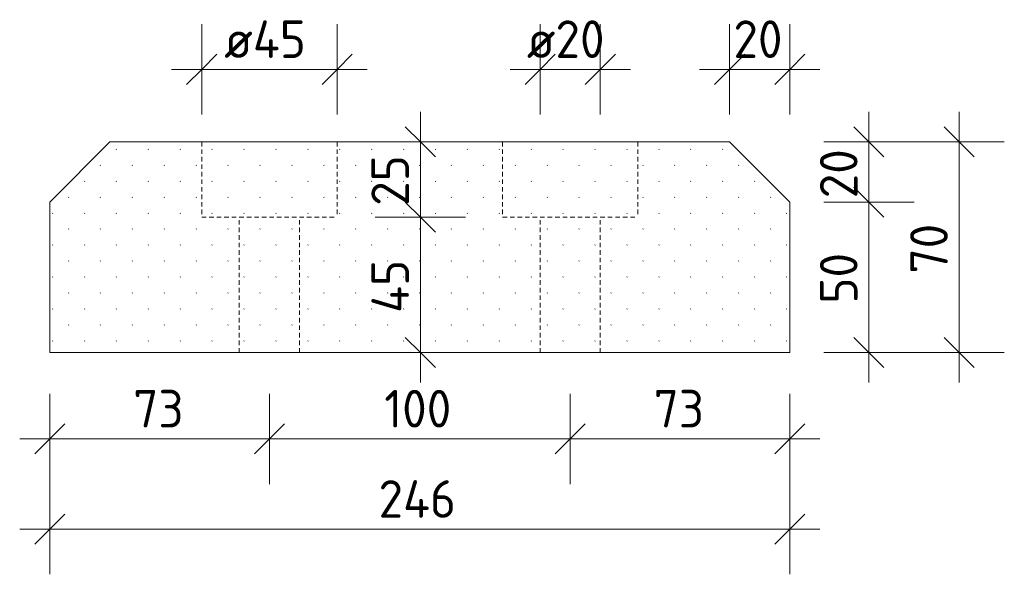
# Model space of a CAD drawing. Header units: millimetres. Extents: x -236366 to -196958, y -103 to 145465.
# Tile 4 of 12: x -211016 to -210689, y 2756 to 2941. Entities that reach past the tile are written whole.
import ezdxf

# ---------------------------------------------------------------- set-up
doc = ezdxf.new("R2010")
doc.units = ezdxf.units.MM
doc.linetypes.add('Hhidden', pattern=[2.5, 1.5, -1])
for name, color, linetype, lineweight in [('N-CO-BC-BETONVORM-G-1', 50, 'Continuous', 13), ('N-CO-BC-BETONVORM-G-2', 50, 'Continuous', 18), ('N-CO-KC-KUNSTSTOFVORM-GD', 90, 'Continuous', 18), ('X-XX-AL-CONSTRUCTIELIJN-G-2', 7, 'Hhidden', 18), ('X-XX-AL-M', 7, 'Continuous', 18), ('X-XX-AL-M-5', 7, 'Continuous', 18)]:
    doc.layers.add(name, color=color, linetype=linetype, lineweight=lineweight)
doc.styles.add('NLCS-ISO_2', font='NLCS-ISO.ttf', dxfattribs={"height": 12.5})
doc.dimstyles.new('2_5_NLCS_diagonal_2', dxfattribs={"dimscale": 304.8, "dimtxt": 12.534437, "dimasz": 0.032808, "dimexe": 0.049213, "dimexo": 0.0625, "dimgap": 0, "dimtad": 1, "dimdec": 0, "dimzin": 0, "dimdsep": 46, "dimtxsty": 'NLCS-ISO_2', "dimblk1": 'OBLIQUE', "dimblk2": 'OBLIQUE', "dimsah": 1, "dimcen": 0.09, "dimdle": 0.032808, "dimazin": 0, "dimtfac": 1, "dimtdec": 4, "dimtix": 1, "dimtmove": 0, "dimatfit": 3, "dimfxl": 0.049213, "dimfxlon": 1, "dimtvp": 1, "dimtolj": 1, "dimtzin": 0, "dimarcsym": 2})

# ---------------------------------------------------------------- blocks, each defined once
blk = doc.blocks.new('GM_Hakorit_4360 - GM_Hakorit_4360-3589548-Doorsnede wrijfgording Copy 1 Copy 1')
at = {"layer": 'N-CO-BC-BETONVORM-G-2'}
h = blk.add_hatch(dxfattribs=at)
h.set_pattern_fill('ACO-KUNSTSTOF', color=256, style=0, pattern_type=2)
h.set_pattern_definition([(45, (-141055.073, -6500), (-5.303301, 5.303301), [0.168, -7.332])])
h.paths.add_polyline_path([(-141184.39, 2830), (-140956.61, 2830), (-140956.61, 2880), (-140976.61, 2900), (-141182.61, 2900), (-141202.61, 2880), (-141202.61, 2830)], flags=0)
at = {"layer": 'N-CO-KC-KUNSTSTOFVORM-GD'}
for p, q in [((-141182.61, 2900), (-141202.61, 2880)), ((-140976.61, 2900), (-141182.61, 2900)), ((-140956.61, 2880), (-140976.61, 2900)), ((-141202.61, 2880), (-141202.61, 2830)), ((-140956.61, 2830), (-140956.61, 2880)), ((-141202.61, 2830), (-140956.61, 2830))]:
    blk.add_line(p, q, dxfattribs=at)
blk = doc.blocks.new('DIMBLOCK83-Doorsnede wrijfgording Copy 1 Copy 1')
at = {"layer": 'X-XX-AL-M-5'}
for p, q in [((-211006.49, 2816.31), (-211006.49, 2786.31)), ((-211006.49, 2801.31), (-211006.49, 2816.31)), ((-210933.49, 2816.31), (-210933.49, 2786.31)), ((-210933.49, 2801.31), (-210933.49, 2816.31)), ((-211006.49, 2801.31), (-211001.49, 2806.31)), ((-210933.49, 2801.31), (-210928.49, 2806.31)), ((-211016.49, 2801.31), (-210933.49, 2801.31)), ((-211006.49, 2801.31), (-211011.49, 2796.31)), ((-210933.49, 2801.31), (-210938.49, 2796.31))]:
    blk.add_line(p, q, dxfattribs=at)
at = {"layer": 'X-XX-AL-M-5', "color": 0, "insert": (-210978.74, 2817.59), "char_height": 12.5, "width": 21.0011, "attachment_point": 1, "line_spacing_factor": 1.135194, "style": 'NLCS-ISO_2'}
blk.add_mtext('73', dxfattribs=at)
blk = doc.blocks.new('_Oblique')
at = {"color": 0, "linetype": 'ByBlock', "lineweight": -2}
blk.add_line((-0.5, -0.5), (0.5, 0.5), dxfattribs=at)
blk = doc.blocks.new('DIMBLOCK84-Doorsnede wrijfgording Copy 1 Copy 1')
at = {"layer": 'X-XX-AL-M-5'}
for p, q in [((-210933.49, 2816.31), (-210933.49, 2786.31)), ((-210933.49, 2801.31), (-210933.49, 2816.31)), ((-210833.49, 2816.31), (-210833.49, 2786.31)), ((-210833.49, 2801.31), (-210833.49, 2816.31)), ((-210933.49, 2801.31), (-210928.49, 2806.31)), ((-210833.49, 2801.31), (-210828.49, 2806.31)), ((-210933.49, 2801.31), (-210938.49, 2796.31)), ((-210933.49, 2801.31), (-210833.49, 2801.31)), ((-210833.49, 2801.31), (-210838.49, 2796.31))]:
    blk.add_line(p, q, dxfattribs=at)
at = {"layer": 'X-XX-AL-M-5', "color": 0, "insert": (-210895.32, 2817.59), "char_height": 12.5, "width": 28.3799, "attachment_point": 1, "line_spacing_factor": 1.135194, "style": 'NLCS-ISO_2'}
blk.add_mtext('100', dxfattribs=at)
blk = doc.blocks.new('DIMBLOCK85-Doorsnede wrijfgording Copy 1 Copy 1')
at = {"layer": 'X-XX-AL-M-5'}
for p, q in [((-210833.49, 2816.31), (-210833.49, 2786.31)), ((-210833.49, 2801.31), (-210833.49, 2816.31)), ((-210760.49, 2816.31), (-210760.49, 2786.31)), ((-210760.49, 2801.31), (-210760.49, 2816.31)), ((-210833.49, 2801.31), (-210828.49, 2806.31)), ((-210760.49, 2801.31), (-210755.49, 2806.31)), ((-210833.49, 2801.31), (-210838.49, 2796.31)), ((-210833.49, 2801.31), (-210750.49, 2801.31)), ((-210760.49, 2801.31), (-210765.49, 2796.31))]:
    blk.add_line(p, q, dxfattribs=at)
at = {"layer": 'X-XX-AL-M-5', "color": 0, "insert": (-210805.74, 2817.59), "char_height": 12.5, "width": 21.0011, "attachment_point": 1, "line_spacing_factor": 1.135194, "style": 'NLCS-ISO_2'}
blk.add_mtext('73', dxfattribs=at)
blk = doc.blocks.new('DIMBLOCK86-Doorsnede wrijfgording Copy 1 Copy 1')
at = {"layer": 'X-XX-AL-M-5'}
for p, q in [((-211006.49, 2786.31), (-211006.49, 2756.31)), ((-211006.49, 2771.31), (-211006.49, 2786.31)), ((-210760.49, 2786.31), (-210760.49, 2756.31)), ((-210760.49, 2771.31), (-210760.49, 2786.31)), ((-211006.49, 2771.31), (-211001.49, 2776.31)), ((-210760.49, 2771.31), (-210755.49, 2776.31)), ((-211016.49, 2771.31), (-210750.49, 2771.31)), ((-211006.49, 2771.31), (-211011.49, 2766.31)), ((-210760.49, 2771.31), (-210765.49, 2766.31))]:
    blk.add_line(p, q, dxfattribs=at)
at = {"layer": 'X-XX-AL-M-5', "color": 0, "insert": (-210897.21, 2787.59), "char_height": 12.5, "width": 32.9206, "attachment_point": 1, "line_spacing_factor": 1.135194, "style": 'NLCS-ISO_2'}
blk.add_mtext('246', dxfattribs=at)
blk = doc.blocks.new('DIMBLOCK87-Doorsnede wrijfgording Copy 1 Copy 1')
at = {"layer": 'X-XX-AL-M-5'}
for p, q in [((-210734.19, 2910), (-210734.19, 2880)), ((-210734.19, 2900), (-210739.19, 2905)), ((-210749.19, 2900), (-210719.19, 2900)), ((-210734.19, 2900), (-210749.19, 2900)), ((-210734.19, 2900), (-210729.19, 2895)), ((-210734.19, 2880), (-210739.19, 2885)), ((-210749.19, 2880), (-210719.19, 2880)), ((-210734.19, 2880), (-210749.19, 2880)), ((-210734.19, 2880), (-210729.19, 2875))]:
    blk.add_line(p, q, dxfattribs=at)
at = {"layer": 'X-XX-AL-M-5', "color": 0, "insert": (-210750.48, 2881.25), "char_height": 12.5, "width": 21.0011, "attachment_point": 1, "rotation": 90, "line_spacing_factor": 1.135194, "style": 'NLCS-ISO_2'}
blk.add_mtext('20', dxfattribs=at)
blk = doc.blocks.new('DIMBLOCK88-Doorsnede wrijfgording Copy 1 Copy 1')
at = {"layer": 'X-XX-AL-M-5'}
for p, q in [((-210734.19, 2880), (-210739.19, 2885)), ((-210749.19, 2880), (-210719.19, 2880)), ((-210734.19, 2880), (-210749.19, 2880)), ((-210734.19, 2880), (-210734.19, 2820)), ((-210734.19, 2880), (-210729.19, 2875)), ((-210734.19, 2830), (-210739.19, 2835)), ((-210749.19, 2830), (-210719.19, 2830)), ((-210734.19, 2830), (-210749.19, 2830)), ((-210734.19, 2830), (-210729.19, 2825))]:
    blk.add_line(p, q, dxfattribs=at)
at = {"layer": 'X-XX-AL-M-5', "color": 0, "insert": (-210750.48, 2846.25), "char_height": 12.5, "width": 21.0011, "attachment_point": 1, "rotation": 90, "line_spacing_factor": 1.135194, "style": 'NLCS-ISO_2'}
blk.add_mtext('50', dxfattribs=at)
blk = doc.blocks.new('DIMBLOCK89-Doorsnede wrijfgording Copy 1 Copy 1')
at = {"layer": 'X-XX-AL-M-5'}
for p, q in [((-210883.3, 2910), (-210883.3, 2875)), ((-210883.3, 2900), (-210888.3, 2905)), ((-210868.3, 2900), (-210898.3, 2900)), ((-210883.3, 2900), (-210878.3, 2895)), ((-210883.3, 2900), (-210868.3, 2900)), ((-210883.3, 2875), (-210888.3, 2880)), ((-210868.3, 2875), (-210898.3, 2875)), ((-210883.3, 2875), (-210878.3, 2870)), ((-210883.3, 2875), (-210868.3, 2875))]:
    blk.add_line(p, q, dxfattribs=at)
at = {"layer": 'X-XX-AL-M-5', "color": 0, "insert": (-210899.59, 2878.75), "char_height": 12.5, "width": 21.0011, "attachment_point": 1, "rotation": 90, "line_spacing_factor": 1.135194, "style": 'NLCS-ISO_2'}
blk.add_mtext('25', dxfattribs=at)
blk = doc.blocks.new('DIMBLOCK90-Doorsnede wrijfgording Copy 1 Copy 1')
at = {"layer": 'X-XX-AL-M-5'}
for p, q in [((-210883.3, 2875), (-210888.3, 2880)), ((-210868.3, 2875), (-210898.3, 2875)), ((-210883.3, 2875), (-210883.3, 2820)), ((-210883.3, 2875), (-210878.3, 2870)), ((-210883.3, 2875), (-210868.3, 2875)), ((-210883.3, 2830), (-210888.3, 2835)), ((-210868.3, 2830), (-210898.3, 2830)), ((-210883.3, 2830), (-210878.3, 2825)), ((-210883.3, 2830), (-210868.3, 2830))]:
    blk.add_line(p, q, dxfattribs=at)
at = {"layer": 'X-XX-AL-M-5', "color": 0, "insert": (-210899.59, 2843.16), "char_height": 12.5, "width": 22.4201, "attachment_point": 1, "rotation": 90, "line_spacing_factor": 1.135194, "style": 'NLCS-ISO_2'}
blk.add_mtext('45', dxfattribs=at)
blk = doc.blocks.new('DIMBLOCK91-Doorsnede wrijfgording Copy 1 Copy 1')
at = {"layer": 'X-XX-AL-M-5'}
for p, q in [((-210704.19, 2910), (-210704.19, 2820)), ((-210704.19, 2900), (-210709.19, 2905)), ((-210719.19, 2900), (-210689.19, 2900)), ((-210704.19, 2900), (-210719.19, 2900)), ((-210704.19, 2900), (-210699.19, 2895)), ((-210704.19, 2830), (-210709.19, 2835)), ((-210719.19, 2830), (-210689.19, 2830)), ((-210704.19, 2830), (-210719.19, 2830)), ((-210704.19, 2830), (-210699.19, 2825))]:
    blk.add_line(p, q, dxfattribs=at)
at = {"layer": 'X-XX-AL-M-5', "color": 0, "insert": (-210720.48, 2856.25), "char_height": 12.5, "width": 21.0011, "attachment_point": 1, "rotation": 90, "line_spacing_factor": 1.135194, "style": 'NLCS-ISO_2'}
blk.add_mtext('70', dxfattribs=at)
blk = doc.blocks.new('DIMBLOCK92-Doorsnede wrijfgording Copy 1 Copy 1')
at = {"layer": 'X-XX-AL-M-5'}
for p, q in [((-210780.49, 2909.09), (-210780.49, 2939.09)), ((-210760.49, 2909.09), (-210760.49, 2939.09)), ((-210780.49, 2924.09), (-210775.49, 2929.09)), ((-210760.49, 2924.09), (-210755.49, 2929.09)), ((-210790.49, 2924.09), (-210750.49, 2924.09)), ((-210780.49, 2924.09), (-210785.49, 2919.09)), ((-210780.49, 2924.09), (-210780.49, 2909.09)), ((-210760.49, 2924.09), (-210765.49, 2919.09)), ((-210760.49, 2924.09), (-210760.49, 2909.09))]:
    blk.add_line(p, q, dxfattribs=at)
at = {"layer": 'X-XX-AL-M-5', "color": 0, "insert": (-210779.24, 2940.37), "char_height": 12.5, "width": 21.0011, "attachment_point": 1, "line_spacing_factor": 1.135194, "style": 'NLCS-ISO_2'}
blk.add_mtext('20', dxfattribs=at)
blk = doc.blocks.new('DIMBLOCK93-Doorsnede wrijfgording Copy 1 Copy 1')
at = {"layer": 'X-XX-AL-M-5'}
for p, q in [((-210955.99, 2909.09), (-210955.99, 2939.09)), ((-210910.99, 2909.09), (-210910.99, 2939.09)), ((-210955.99, 2924.09), (-210950.99, 2929.09)), ((-210910.99, 2924.09), (-210905.99, 2929.09)), ((-210965.99, 2924.09), (-210900.99, 2924.09)), ((-210955.99, 2924.09), (-210960.99, 2919.09)), ((-210955.99, 2924.09), (-210955.99, 2909.09)), ((-210910.99, 2924.09), (-210915.99, 2919.09)), ((-210910.99, 2924.09), (-210910.99, 2909.09))]:
    blk.add_line(p, q, dxfattribs=at)
at = {"layer": 'X-XX-AL-M-5', "color": 0, "insert": (-210948.51, 2940.37), "char_height": 12.5, "width": 36.0424, "attachment_point": 1, "line_spacing_factor": 1.135194, "style": 'NLCS-ISO_2'}
blk.add_mtext('ø45', dxfattribs=at)
blk = doc.blocks.new('DIMBLOCK94-Doorsnede wrijfgording Copy 1 Copy 1')
at = {"layer": 'X-XX-AL-M-5'}
for p, q in [((-210843.49, 2909.09), (-210843.49, 2939.09)), ((-210823.49, 2909.09), (-210823.49, 2939.09)), ((-210843.49, 2924.09), (-210838.49, 2929.09)), ((-210823.49, 2924.09), (-210818.49, 2929.09)), ((-210853.49, 2924.09), (-210813.49, 2924.09)), ((-210843.49, 2924.09), (-210848.49, 2919.09)), ((-210843.49, 2924.09), (-210843.49, 2909.09)), ((-210823.49, 2924.09), (-210828.49, 2919.09)), ((-210823.49, 2924.09), (-210823.49, 2909.09))]:
    blk.add_line(p, q, dxfattribs=at)
at = {"layer": 'X-XX-AL-M-5', "color": 0, "insert": (-210847.92, 2940.37), "char_height": 12.5, "width": 34.6234, "attachment_point": 1, "line_spacing_factor": 1.135194, "style": 'NLCS-ISO_2'}
blk.add_mtext('ø20', dxfattribs=at)

msp = doc.modelspace()

# ---------------------------------------------------------------- linework, layer by layer
at = {"layer": 'X-XX-AL-CONSTRUCTIELIJN-G-2'}
for p, q in [((-210955.99, 2900), (-210955.99, 2875)), ((-210910.99, 2900), (-210910.99, 2875)), ((-210855.99, 2900), (-210855.99, 2875)), ((-210810.99, 2900), (-210810.99, 2875)), ((-210955.99, 2875), (-210910.99, 2875)), ((-210943.49, 2830), (-210943.49, 2875)), ((-210923.49, 2830), (-210923.49, 2875)), ((-210855.99, 2875), (-210810.99, 2875)), ((-210843.49, 2830), (-210843.49, 2875)), ((-210823.49, 2830), (-210823.49, 2875))]:
    msp.add_line(p, q, dxfattribs=at)

# ---------------------------------------------------------------- block references
at = {"layer": 'N-CO-BC-BETONVORM-G-1'}
msp.add_blockref('GM_Hakorit_4360 - GM_Hakorit_4360-3589548-Doorsnede wrijfgording Copy 1 Copy 1', (-69803.88, 0), dxfattribs=at)

# ---------------------------------------------------------------- dimensions: what is measured, and where the dimension line sits
at = {"layer": 'X-XX-AL-M'}
for base, p1, p2, text, override, picture, middle in [((-210910.99, 2924.09), (-210955.99, 2909.09), (-210910.99, 2909.09), 'ø45', {"dimpost": '<>', "dimfxl": 45}, 'DIMBLOCK93-Doorsnede wrijfgording Copy 1 Copy 1', (-210933.49, 2930.34)), ((-210823.49, 2924.09), (-210843.49, 2909.09), (-210823.49, 2909.09), 'ø20', {"dimpost": '<>', "dimfxl": 20}, 'DIMBLOCK94-Doorsnede wrijfgording Copy 1 Copy 1', (-210833.49, 2930.34))]:
    dim = msp.add_linear_dim(base=base, p1=p1, p2=p2, text=text, dimstyle='2_5_NLCS_diagonal_2', override=override, dxfattribs=at)
    dim.commit()
    dim.dimension.update_dxf_attribs({"geometry": picture, "text_midpoint": middle})
for base, p1, p2, override, picture, middle in [((-210760.49, 2924.09), (-210780.49, 2909.09), (-210760.49, 2909.09), {"dimpost": '<>', "dimfxl": 20}, 'DIMBLOCK92-Doorsnede wrijfgording Copy 1 Copy 1', (-210770.49, 2930.34)), ((-210933.49, 2801.31), (-211006.49, 2816.31), (-210933.49, 2816.31), {"dimpost": '<>', "dimfxl": 73}, 'DIMBLOCK83-Doorsnede wrijfgording Copy 1 Copy 1', (-210969.99, 2807.56)), ((-210833.49, 2801.31), (-210933.49, 2816.31), (-210833.49, 2816.31), {"dimpost": '<>', "dimfxl": 100}, 'DIMBLOCK84-Doorsnede wrijfgording Copy 1 Copy 1', (-210883.49, 2807.56)), ((-210760.49, 2801.31), (-210833.49, 2816.31), (-210760.49, 2816.31), {"dimpost": '<>', "dimfxl": 73}, 'DIMBLOCK85-Doorsnede wrijfgording Copy 1 Copy 1', (-210796.99, 2807.56)), ((-210760.49, 2771.31), (-211006.49, 2786.31), (-210760.49, 2786.31), {"dimpost": '<>', "dimfxl": 246}, 'DIMBLOCK86-Doorsnede wrijfgording Copy 1 Copy 1', (-210883.49, 2777.56))]:
    dim = msp.add_linear_dim(base=base, p1=p1, p2=p2, dimstyle='2_5_NLCS_diagonal_2', override=override, dxfattribs=at)
    dim.commit()
    dim.dimension.update_dxf_attribs({"geometry": picture, "text_midpoint": middle})
for base, p1, p2, override, picture, middle in [((-210883.3, 2875), (-210868.3, 2900), (-210868.3, 2875), {"dimpost": '<>', "dimfxl": 25}, 'DIMBLOCK89-Doorsnede wrijfgording Copy 1 Copy 1', (-210889.55, 2887.5)), ((-210734.19, 2880), (-210749.19, 2900), (-210749.19, 2880), {"dimpost": '<>', "dimfxl": 20}, 'DIMBLOCK87-Doorsnede wrijfgording Copy 1 Copy 1', (-210740.44, 2890)), ((-210704.19, 2830), (-210719.19, 2900), (-210719.19, 2830), {"dimpost": '<>', "dimfxl": 70}, 'DIMBLOCK91-Doorsnede wrijfgording Copy 1 Copy 1', (-210710.44, 2865)), ((-210734.19, 2830), (-210749.19, 2880), (-210749.19, 2830), {"dimpost": '<>', "dimfxl": 50}, 'DIMBLOCK88-Doorsnede wrijfgording Copy 1 Copy 1', (-210740.44, 2855)), ((-210883.3, 2830), (-210868.3, 2875), (-210868.3, 2830), {"dimpost": '<>', "dimfxl": 45}, 'DIMBLOCK90-Doorsnede wrijfgording Copy 1 Copy 1', (-210889.55, 2852.5))]:
    dim = msp.add_linear_dim(base=base, p1=p1, p2=p2, angle=90, dimstyle='2_5_NLCS_diagonal_2', override=override, dxfattribs=at)
    dim.commit()
    dim.dimension.update_dxf_attribs({"geometry": picture, "text_midpoint": middle})

doc.saveas('drawing.dxf')
